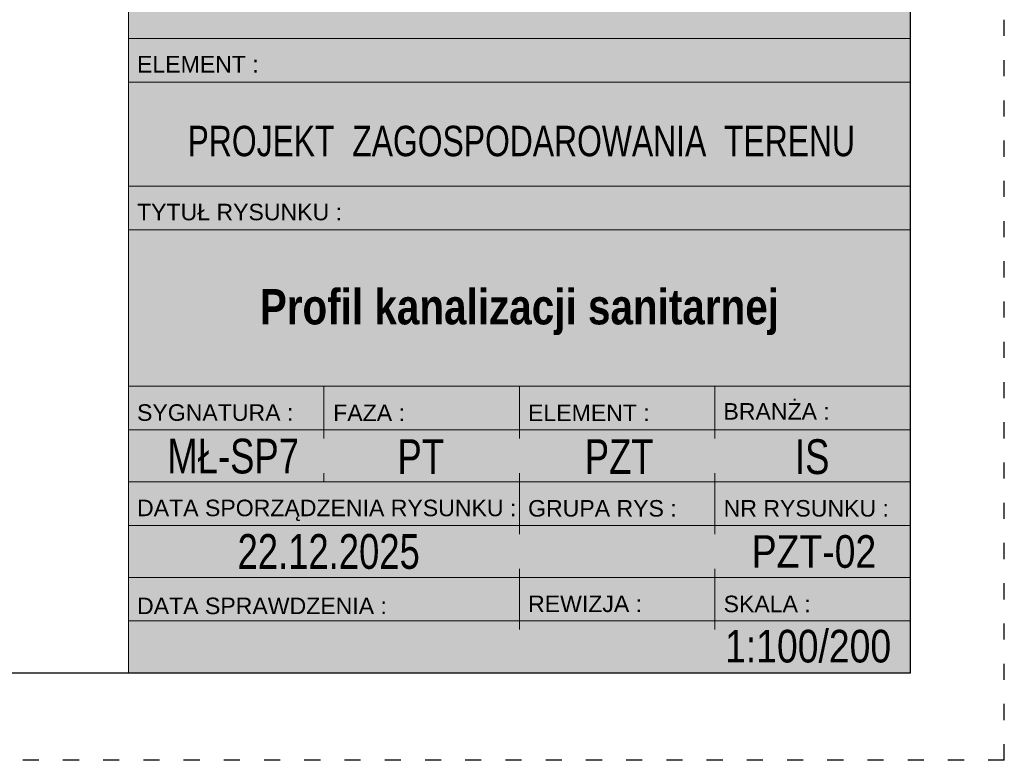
# Model space of a CAD drawing. Header units: metres. Extents: x 7454870 to 7460959, y 5886692 to 5887063.
# Tile 36 of 55: x 7458058 to 7458065, y 5886823 to 5886829. Entities that reach past the tile are written whole.
import ezdxf

# ---------------------------------------------------------------- set-up
doc = ezdxf.new("R2010")
doc.units = ezdxf.units.M
doc.header["$MEASUREMENT"] = 0
doc.linetypes.add('ACAD_ISO03W100', pattern=[30, 12, -18])
doc.layers.get('0').update_dxf_attribs({"color": 210, "linetype": 'CONTINUOUS', "lineweight": 100})
doc.layers.add('^ ramka cienka', color=1, linetype='CONTINUOUS')
doc.styles.add('GENERATED_STYLE_1', font='ARIALN.TTF')
doc.styles.add('GENERATED_STYLE_2', font='ARIALNB.TTF')
doc.styles.add('GENERATED_STYLE_3', font='arial.ttf')

# ---------------------------------------------------------------- blocks, each defined once
blk = doc.blocks.new('A3_poziomo_05')
at = {"layer": '^ ramka cienka', "color": 8, "linetype": 'ACAD_ISO03W100'}
for q in [(136976.59, 151619.6, 0), (132776.59, 148649.6, 0), (132776.59, 148649.6, 0)]:
    blk.add_line((136976.59, 148649.6, 0), q, dxfattribs=at)
at = {"layer": '^ ramka cienka', "color": 215}
for q in [(136906.59, 151554.6, 0), (133131.59, 148714.6, 0)]:
    blk.add_line((136906.59, 148714.6, 0), q, dxfattribs=at)

msp = doc.modelspace()

# ---------------------------------------------------------------- hatches: boundary and pattern name
at = {"lineweight": 5}
h = msp.add_hatch(color=8, dxfattribs=at)
h.dxf.hatch_style = 1
h.set_gradient(color1=(255, 255, 255), tint=1, name='CURVED')
h.paths.add_polyline_path([(7458058.7311, 5886848.901), (7458064.5631, 5886848.901), (7458064.5628, 5886823.8733), (7458058.7308, 5886823.8733)])

# ---------------------------------------------------------------- linework, layer by layer
at = {"color": 18, "linetype": 'Continuous', "lineweight": 13, "true_color": 0x000000}
for p, q in [((7458058.7308, 5886828.604), (7458064.5628, 5886828.604)), ((7458058.7308, 5886828.28), (7458064.5628, 5886828.28)), ((7458058.7308, 5886827.5024), (7458064.5628, 5886827.5024)), ((7458058.7308, 5886827.1784), (7458064.5628, 5886827.1784)), ((7458058.7308, 5886826.012), (7458064.5628, 5886826.012)), ((7458060.1888, 5886826.012), (7458060.1888, 5886825.6229)), ((7458061.6468, 5886826.012), (7458061.6468, 5886825.6229)), ((7458063.1048, 5886826.012), (7458063.1048, 5886825.6229)), ((7458058.7308, 5886825.6877), (7458064.5628, 5886825.6877)), ((7458060.1888, 5886825.3637), (7458060.1888, 5886825.2989)), ((7458061.6468, 5886825.3637), (7458061.6468, 5886824.9101)), ((7458063.1048, 5886825.3637), (7458063.1048, 5886824.9101)), ((7458058.7308, 5886825.2989), (7458064.5628, 5886825.2989)), ((7458058.7308, 5886824.9749), (7458064.5628, 5886824.9749)), ((7458061.6468, 5886824.6509), (7458061.6468, 5886824.1973)), ((7458063.1048, 5886824.6509), (7458063.1048, 5886824.1973)), ((7458058.7308, 5886824.5861), (7458064.5628, 5886824.5861)), ((7458058.7308, 5886824.2621), (7458064.5628, 5886824.2621))]:
    msp.add_line(p, q, dxfattribs=at)
at = {"color": 18, "linetype": 'Continuous', "lineweight": 13, "true_color": 0x000000, "elevation": 0, "flags": 128}
msp.add_lwpolyline([(7458058.7308, 5886848.7764), (7458064.5628, 5886848.7764), (7458064.5628, 5886823.8733), (7458058.7308, 5886823.8733)], close=True, dxfattribs=at)

# ---------------------------------------------------------------- block references
at = {"layer": '^ ramka cienka', "xscale": 0.01, "yscale": 0.01, "zscale": 0.01}
msp.add_blockref('A3_poziomo_05', (7456695.4969, 5885336.7273, 0), dxfattribs=at)

# ---------------------------------------------------------------- texts
at = {"color": 18, "linetype": 'Continuous', "lineweight": 13, "true_color": 0x000000}
for s, insert, char_height, attachment_point, style in [('\\A1;{\\pql;\\fArial|b0|i0|c238|p38;ELEMENT\\fArial|b0|i0|c238|p38; \\fArial|b0|i0|c238|p38;:}', (7458058.7953, 5886828.4124), 0.12312, 4, 'GENERATED_STYLE_3'), ('\\A1;{\\W0.750000x;\\pqc;\\fArial|b0|i0|c238|p38;PROJEKT  ZAGOSPODAROWANIA  TERENU}', (7458061.661, 5886827.8386), 0.2268, 5, 'GENERATED_STYLE_3'), ('\\A1;{\\pql;\\fArial|b0|i0|c238|p38;TYTUŁ RYSUNKU\\fArial|b0|i0|c238|p38; \\fArial|b0|i0|c238|p38;:}', (7458058.7953, 5886827.3098), 0.12312, 4, 'GENERATED_STYLE_3'), ('\\pxqc;\\A1;\\fArial Narrow|b1|i0|c0|p34;Profil kanalizacji sanitarnej', (7458061.6468, 5886826.3937), 0.26325, 8, 'GENERATED_STYLE_2'), ('\\A1;{\\pql;\\fArial|b0|i0|c238|p38;SYGNATURA\\fArial|b0|i0|c238|p38; \\fArial|b0|i0|c238|p38;:}', (7458058.7953, 5886825.8149), 0.12312, 4, 'GENERATED_STYLE_3'), ('\\A1;{\\pql;\\fArial|b0|i0|c238|p38;FAZA\\fArial|b0|i0|c238|p38; \\fArial|b0|i0|c238|p38;:}', (7458060.2583, 5886825.8141), 0.12312, 4, 'GENERATED_STYLE_3'), ('\\A1;{\\pql;\\fArial|b0|i0|c238|p38;ELEMENT\\fArial|b0|i0|c238|p38; \\fArial|b0|i0|c238|p38;:}', (7458061.7113, 5886825.8141), 0.12312, 4, 'GENERATED_STYLE_3'), ('\\A1;{\\pql;\\fArial|b0|i0|c238|p38;BRANŻA\\fArial|b0|i0|c238|p38; \\fArial|b0|i0|c238|p38;:}', (7458063.1683, 5886825.8245), 0.12312, 4, 'GENERATED_STYLE_3'), ('\\A1;{\\W0.750000x;\\pqc;\\fArial|b0|i0|c238|p38;MŁ-SP7}', (7458059.5124, 5886825.4895), 0.2592, 5, 'GENERATED_STYLE_3'), ('\\A1;{\\W0.750000x;\\pqc;\\fArial|b0|i0|c238|p38;IS}', (7458063.8305, 5886825.4851), 0.2592, 5, 'GENERATED_STYLE_3'), ('\\A1;{\\W0.750000x;\\pqc;\\fArial|b0|i0|c238|p38;PT}', (7458060.9112, 5886825.4871), 0.2592, 5, 'GENERATED_STYLE_3'), ('\\A1;{\\W0.750000x;\\pqc;\\fArial|b0|i0|c238|p38;PZT}', (7458062.3908, 5886825.4872), 0.2592, 5, 'GENERATED_STYLE_3'), ('\\A1;{\\pql;\\fArial|b0|i0|c238|p38;DATA \\fArial|b0|i0|c238|p38;SPORZĄDZENIA RYSUNKU \\fArial|b0|i0|c238|p38;:}', (7458058.7956, 5886825.0866), 0.12312, 4, 'GENERATED_STYLE_3'), ('\\A1;{\\pql;\\fArial|b0|i0|c238|p38;GRUPA RYS :}', (7458061.7116, 5886825.101), 0.12312, 4, 'GENERATED_STYLE_3'), ('\\A1;{\\pql;\\fArial|b0|i0|c238|p38;NR RYSUNKU \\fArial|b0|i0|c238|p38;:}', (7458063.1696, 5886825.101), 0.12312, 4, 'GENERATED_STYLE_3'), ('\\A1;{\\W0.750000x;\\pqc;\\fArial|b0|i0|c238|p38;22.12.2025}', (7458060.2246, 5886824.7784), 0.2592, 5, 'GENERATED_STYLE_3'), ('\\pxqc,t500.103333,689.878333;\\A1;\\fArial Narrow|b0|i0|c0|p34;PZT-02', (7458063.8435, 5886824.9016), 0.243, 2, 'GENERATED_STYLE_1'), ('\\A1;{\\pql;\\fArial|b0|i0|c238|p38;REWIZJA \\fArial|b0|i0|c238|p38;:}', (7458061.7116, 5886824.3892), 0.12312, 4, 'GENERATED_STYLE_3'), ('\\A1;{\\pql;\\fArial|b0|i0|c238|p38;SKALA :}', (7458063.1696, 5886824.3882), 0.12312, 4, 'GENERATED_STYLE_3'), ('\\A1;{\\pql;\\fArial|b0|i0|c238|p38;DATA \\fArial|b0|i0|c238|p38;SPRAWDZENIA \\fArial|b0|i0|c238|p38;:}', (7458058.7956, 5886824.3735), 0.12312, 4, 'GENERATED_STYLE_3'), ('\\pxqc;\\A1;\\fArial Narrow|b0|i0|c0|p34;1:100/200', (7458063.7998, 5886823.9494), 0.243, 8, 'GENERATED_STYLE_1')]:
    msp.add_mtext(s, dxfattribs=dict(at, insert=insert, char_height=char_height, attachment_point=attachment_point, style=style))

doc.saveas('drawing.dxf')
